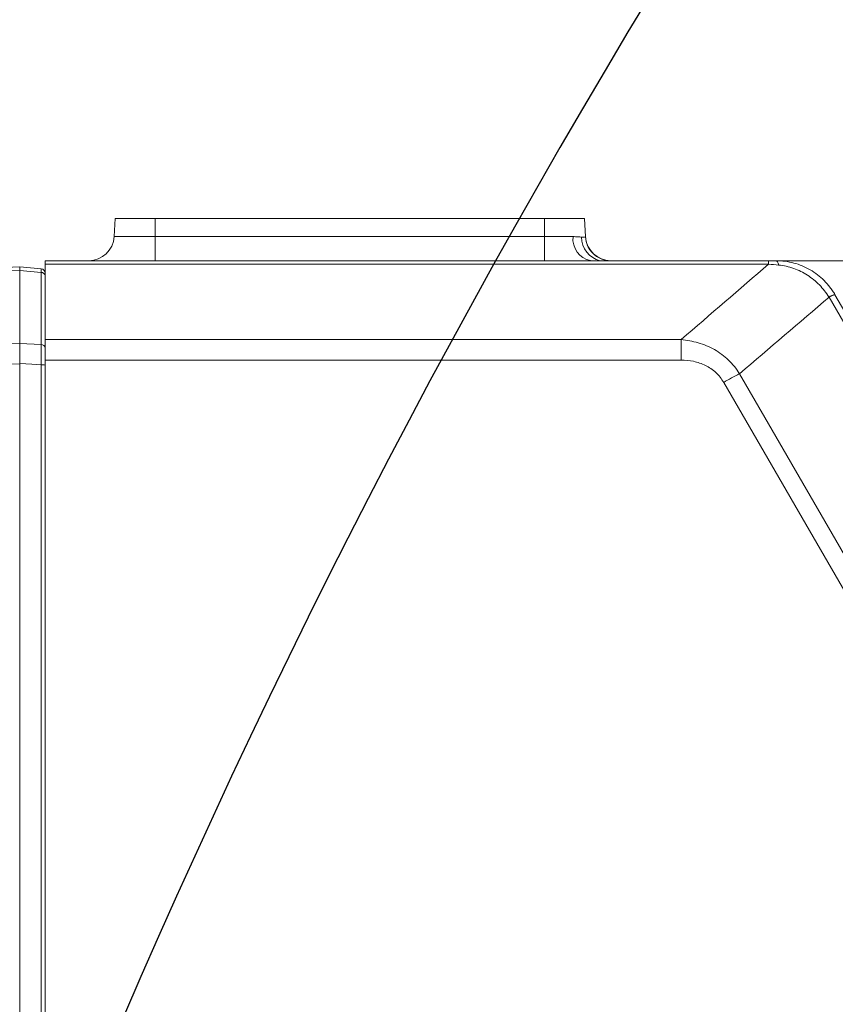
# Model space of a CAD drawing. Header units: millimetres. Extents: x 0 to 16820, y 0 to 11880.
# Tile 6 of 120: x 2262 to 2358, y 6747 to 6863. Entities that reach past the tile are written whole.
import ezdxf

# ---------------------------------------------------------------- set-up
doc = ezdxf.new("R2010")
doc.units = ezdxf.units.MM
doc.header["$LTSCALE"] = 20
doc.styles.add('SLDTEXTSTYLE0', font='TXT', dxfattribs={"width": 0.605})
doc.dimstyles.new('SLDDIMSTYLE0', dxfattribs={"dimtxt": 140, "dimasz": 100, "dimexe": 0, "dimexo": 0.0625, "dimgap": 35, "dimtad": 1, "dimtoh": 1, "dimdec": 0, "dimrnd": 1e-09, "dimzin": 12, "dimdsep": 46, "dimtxsty": 'SLDTEXTSTYLE0', "dimsah": 1, "dimcen": 0.09, "dimadec": 0, "dimazin": 0, "dimtfac": 1, "dimtofl": 0, "dimtmove": 0, "dimatfit": 3, "dimfxl": 0, "dimfrac": 2, "dimtolj": 1, "dimtzin": 12, "dimarcsym": 0})
doc.dimstyles.new('SLDDIMSTYLE1', dxfattribs={"dimtxt": 140, "dimasz": 100, "dimexe": 0, "dimexo": 0.0625, "dimgap": 35, "dimtad": 1, "dimtoh": 1, "dimdec": 1, "dimrnd": 1e-09, "dimzin": 12, "dimdsep": 46, "dimtxsty": 'SLDTEXTSTYLE0', "dimsah": 1, "dimcen": 0.09, "dimadec": 0, "dimazin": 0, "dimtfac": 1, "dimtofl": 0, "dimtmove": 0, "dimatfit": 3, "dimfxl": 0, "dimfrac": 2, "dimtolj": 1, "dimtzin": 12, "dimarcsym": 0})

# ---------------------------------------------------------------- blocks, each defined once
blk = doc.blocks.new('*D9')
at = {"color": 7, "linetype": 'Continuous', "lineweight": 0}
for p, q in [((844.96, 7139.47), (844.96, 4493.51)), ((2545.78, 6319.22), (2545.78, 4493.51)), ((844.96, 4523.51), (2545.78, 4523.51))]:
    blk.add_line(p, q, dxfattribs=at)
for points in [[(844.96, 4523.51), (944.96, 4508.51), (944.96, 4538.51)], [(2545.78, 4523.51), (2445.78, 4538.51), (2445.78, 4508.51)]]:
    blk.add_solid(points, dxfattribs=at)
at = {"color": 7, "linetype": 'Continuous', "lineweight": 0, "insert": (1481.5, 4703.98), "char_height": 140, "attachment_point": 1, "style": 'SLDTEXTSTYLE0'}
blk.add_mtext('1701', dxfattribs=at)
blk = doc.blocks.new('*D10')
at = {"color": 7, "linetype": 'Continuous', "lineweight": 0}
for p, q in [((1517.78, 7139.47), (1517.78, 4774.47)), ((2545.78, 6319.22), (2545.78, 4774.47)), ((1517.78, 4804.47), (2545.78, 4804.47))]:
    blk.add_line(p, q, dxfattribs=at)
for points in [[(1517.78, 4804.47), (1617.78, 4789.47), (1617.78, 4819.47)], [(2545.78, 4804.47), (2445.78, 4819.47), (2445.78, 4789.47)]]:
    blk.add_solid(points, dxfattribs=at)
at = {"color": 7, "linetype": 'Continuous', "lineweight": 0, "insert": (1817.9, 4984.94), "char_height": 140, "attachment_point": 1, "style": 'SLDTEXTSTYLE0'}
blk.add_mtext('1028', dxfattribs=at)

msp = doc.modelspace()

# ---------------------------------------------------------------- linework, layer by layer
at = {"color": 7, "linetype": 'Continuous', "lineweight": 0}
for p, q in [((2273.05, 6839.47), (2272.93, 6837.31)), ((2273.05, 6839.47), (2277.78, 6839.47)), ((2277.78, 6839.47), (2323.78, 6839.47)), ((2323.78, 6839.47), (2328.52, 6839.47)), ((2328.52, 6839.47), (2328.64, 6837.29)), ((2178.02, 6830.8), (2261.78, 6833.73)), ((2261.78, 6833.73), (2264.33, 6833.51)), ((2264.78, 6834.47), (2350.25, 6834.47)), ((2264.78, 6834.05), (2264.78, 6834.47)), ((2264.78, 6834.05), (2264.78, 6825.14)), ((2261.78, 6833.31), (2261.78, 6833.32)), ((2261.78, 6824.71), (2261.78, 6833.31)), ((2358.1, 6830.45), (2390.86, 6773.71)), ((2261.78, 6824.71), (2261.78, 6824.7)), ((2264.78, 6822.72), (2264.78, 6825.14)), ((2261.78, 6822.3), (2261.78, 6822.29)), ((2261.78, 6672.66), (2261.78, 6822.29)), ((2264.78, 6822.72), (2264.78, 6672.47))]:
    msp.add_line(p, q, dxfattribs=at)
at = {"color": 8, "linetype": 'Continuous', "lineweight": 0}
for p, q in [((2277.78, 6839.47), (2277.78, 6837.31)), ((2323.78, 6839.47), (2323.78, 6837.31)), ((2272.93, 6837.31), (2277.78, 6837.31)), ((2277.78, 6834.47), (2277.78, 6837.31)), ((2277.78, 6837.31), (2323.78, 6837.31)), ((2323.78, 6834.47), (2323.78, 6837.31)), ((2323.78, 6837.31), (2327.15, 6837.31)), ((2350.25, 6834.05), (2264.78, 6834.05)), ((2350.25, 6834.47), (2350.25, 6834.05)), ((2264.33, 6833.09), (2261.78, 6833.32)), ((2264.33, 6824.57), (2264.33, 6833.09)), ((2390.15, 6773.41), (2357.4, 6830.15)), ((2261.78, 6824.7), (2264.33, 6824.57)), ((2264.78, 6825.14), (2339.91, 6825.14)), ((2339.91, 6825.14), (2339.91, 6822.72)), ((2264.33, 6672.62), (2264.33, 6822.17)), ((2339.91, 6822.72), (2264.78, 6822.72)), ((2383.64, 6753.17), (2344.95, 6820.09))]:
    msp.add_line(p, q, dxfattribs=at)
at = {"color": 8, "linetype": 'Continuous', "lineweight": 0, "flags": 128}
for points in [[(2351.16, 6834.47), (2351.2, 6834.46), (2351.24, 6834.43), (2351.27, 6834.39), (2351.31, 6834.34), (2351.34, 6834.26), (2351.38, 6834.17), (2351.41, 6834.07), (2351.44, 6833.95)], [(2261.78, 6833.31), (2255.79, 6833.11), (2231.8, 6832.27), (2178.02, 6830.39)], [(2172.06, 6822.88), (2178.06, 6823), (2202.04, 6823.49), (2261.78, 6824.71)], [(2261.78, 6822.29), (2215.99, 6821.36), (2172.06, 6820.47)], [(2264.33, 6822.17), (2263.21, 6822.23), (2261.78, 6822.3)], [(2346.82, 6821.11), (2349.82, 6815.92), (2361.82, 6795.17), (2385.51, 6754.2)]]:
    msp.add_lwpolyline(points, dxfattribs=at)
at = {"color": 7, "linetype": 'Continuous', "lineweight": 30}
for centre, radius, start, end in [((2720.78, 7139.47), 1875.82, 300, 180), ((3170.78, 6360.04), 975.82, 145.3311, 300)]:
    msp.add_arc(centre, radius, start, end, dxfattribs=at)
at = {"color": 7, "linetype": 'Continuous', "lineweight": 0}
for centre, radius, start, end in [((2269.94, 6837.47), 3, 270, 357), ((2331.63, 6837.47), 3, 183, 270), ((2331.63, 6837.44), 3, 183.0002, 207.1259), ((2264.28, 6833.01), 0.5, 0, 85)]:
    msp.add_arc(centre, radius, start, end, dxfattribs=at)
at = {"color": 8, "linetype": 'Continuous', "lineweight": 0}
for centre, radius, start, end in [((2329.75, 6837.03), 2.61, 173.8411, 258.4949), ((2331.04, 6837.27), 2.88, 180.1397, 256.5426), ((2331.63, 6837.44), 3, 207.1283, 263.2377), ((2264.32, 6832.63), 0.462, 4.0816, 89.4124), ((2358.56, 6828.33), 2.19, 102.3346, 122.6154), ((2358.67, 6828.14), 2.38, 103.8173, 122.4285), ((2264.32, 6824.11), 0.461, 4.2779, 89.5943), ((2264.43, 6820.04), 2.13, 80.5815, 92.8807), ((2368.71, 6779.18), 47.31, 117.5653, 120.1464)]:
    msp.add_arc(centre, radius, start, end, dxfattribs=at)
for points, knots in [([(2327.15, 6837.31), (2327.36, 6837.31), (2327.55, 6837.3), (2327.89, 6837.28), (2328.03, 6837.27), (2328.16, 6837.26)], [0, 0, 0, 0, 0.5, 0.5, 1, 1, 1, 1]), ([(2328.16, 6837.26), (2328.32, 6837.25), (2328.44, 6837.25), (2328.6, 6837.26), (2328.64, 6837.28), (2328.64, 6837.29)], [0, 0, 0, 0, 0.5, 0.5, 1, 1, 1, 1]), ([(2357.38, 6830.17), (2357.06, 6830.69), (2356.68, 6831.17), (2356.04, 6831.82), (2355.82, 6832.03), (2355.35, 6832.41), (2355.1, 6832.59), (2354.34, 6833.08), (2353.8, 6833.35), (2352.93, 6833.66), (2352.64, 6833.75), (2352.05, 6833.88), (2351.75, 6833.93), (2351.44, 6833.95)], [0, 0, 0, 0, 0.25, 0.25, 0.375, 0.375, 0.5, 0.5, 0.75, 0.75, 0.875, 0.875, 1, 1, 1, 1]), ([(2264.33, 6833.09), (2264.33, 6833.18), (2264.33, 6833.4), (2264.33, 6833.5), (2264.33, 6833.51), (2264.33, 6833.51)], [0, 0, 0, 0, 0.365498, 0.91377, 1, 1, 1, 1]), ([(2264.33, 6822.17), (2264.33, 6822.47), (2264.33, 6823.1), (2264.33, 6823.97), (2264.33, 6824.37), (2264.33, 6824.57)], [0, 0, 0, 0, 0.308767, 0.654419, 1, 1, 1, 1]), ([(2339.91, 6825.14), (2340.6, 6825.08), (2341.28, 6824.96), (2342.27, 6824.67), (2342.6, 6824.56), (2343.24, 6824.29), (2343.55, 6824.14), (2344.15, 6823.8), (2344.44, 6823.61), (2345, 6823.19), (2345.26, 6822.96), (2346.01, 6822.25), (2346.45, 6821.71), (2346.82, 6821.11)], [0, 0, 0, 0, 0.25, 0.25, 0.375, 0.375, 0.5, 0.5, 0.625, 0.625, 0.75, 0.75, 1, 1, 1, 1]), ([(2344.95, 6820.09), (2344.7, 6820.52), (2344.39, 6820.91), (2343.85, 6821.41), (2343.65, 6821.57), (2343.24, 6821.85), (2343.02, 6821.98), (2342.36, 6822.31), (2341.87, 6822.47), (2340.9, 6822.68), (2340.41, 6822.72), (2339.91, 6822.72)], [0, 0, 0, 0, 0.25, 0.25, 0.375, 0.375, 0.5, 0.5, 0.75, 0.75, 1, 1, 1, 1])]:
    msp.add_open_spline(points, degree=3, knots=knots, dxfattribs=at)
at = {"color": 7, "linetype": 'Continuous', "lineweight": 0}
for points, knots in [([(2261.78, 6833.32), (2261.78, 6833.41), (2261.79, 6833.65), (2261.78, 6833.7), (2261.78, 6833.73)], [0, 0, 0, 0, 0.364579, 1, 1, 1, 1]), ([(2351.16, 6834.47), (2351.34, 6834.47), (2351.51, 6834.46), (2351.86, 6834.44), (2352.04, 6834.42), (2352.55, 6834.35), (2352.9, 6834.28), (2353.91, 6834.01), (2354.56, 6833.74), (2355.46, 6833.22), (2355.76, 6833.03), (2356.31, 6832.6), (2356.57, 6832.37), (2357.06, 6831.88), (2357.29, 6831.62), (2357.61, 6831.2), (2357.72, 6831.06), (2357.91, 6830.77), (2358.01, 6830.62), (2358.09, 6830.47)], [0, 0, 0, 0, 0.0625, 0.0625, 0.125, 0.125, 0.25, 0.25, 0.5, 0.5, 0.625, 0.625, 0.75, 0.75, 0.875, 0.875, 0.9375, 0.9375, 1, 1, 1, 1]), ([(2351.42, 6834.47), (2352.13, 6834.47), (2353.83, 6834.47), (2356.79, 6834.47), (2360.55, 6834.47), (2364.83, 6834.47), (2369.59, 6834.47), (2374.71, 6834.47), (2380.19, 6834.47), (2383.93, 6834.47), (2385.81, 6834.47)], [0, 0, 0, 0, 0.072068, 0.174279, 0.276915, 0.4106, 0.54371, 0.675884, 0.836892, 1, 1, 1, 1]), ([(2261.78, 6822.3), (2261.79, 6822.6), (2261.79, 6823.22), (2261.79, 6824.1), (2261.79, 6824.5), (2261.78, 6824.7)], [0, 0, 0, 0, 0.30729, 0.65365, 1, 1, 1, 1])]:
    msp.add_open_spline(points, degree=3, knots=knots, dxfattribs=at)
at = {"color": 8, "linetype": 'Continuous', "lineweight": 0}
for points in [[(2339.91, 6825.14), (2343.38, 6828.13), (2346.83, 6831.1), (2350.25, 6834.05)], [(2351.44, 6833.95), (2351.04, 6833.99), (2350.65, 6834.02), (2350.25, 6834.05)], [(2357.4, 6830.15), (2353.9, 6827.16), (2350.37, 6824.15), (2346.82, 6821.11)], [(2357.4, 6830.15), (2357.39, 6830.15), (2357.39, 6830.16), (2357.38, 6830.17)]]:
    msp.add_open_spline(points, degree=3, dxfattribs=at)
at = {"color": 7, "linetype": 'Continuous', "lineweight": 0}
for points in [[(2350.25, 6834.47), (2350.56, 6834.47), (2350.86, 6834.47), (2351.16, 6834.47)], [(2358.09, 6830.47), (2358.1, 6830.46), (2358.1, 6830.45), (2358.1, 6830.45)]]:
    msp.add_open_spline(points, degree=3, dxfattribs=at)

# ---------------------------------------------------------------- dimensions: what is measured, and where the dimension line sits
for base, p1, dimstyle, picture, middle in [((2545.78, 4523.51), (844.96, 7139.47), 'SLDDIMSTYLE0', '*D9', (1695.37, 4523.51)), ((2545.78, 4804.47), (1517.78, 7139.47), 'SLDDIMSTYLE1', '*D10', (2031.78, 4804.47))]:
    dim = msp.add_linear_dim(base=base, p1=p1, p2=(2545.78, 6319.22), dimstyle=dimstyle, dxfattribs=at)
    dim.commit()
    dim.dimension.update_dxf_attribs({"geometry": picture, "text_midpoint": middle, "dimtype": 160})

doc.saveas('drawing.dxf')
